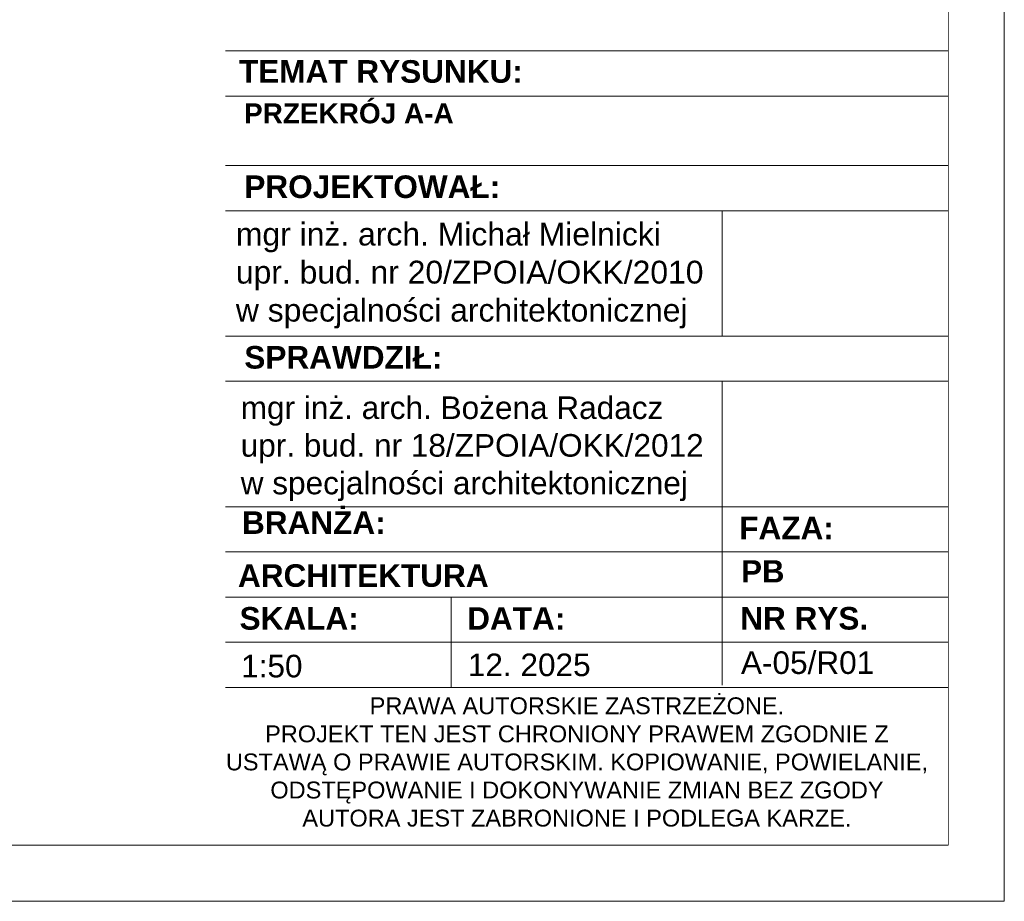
# Model space of a CAD drawing. Header units: millimetres. Extents: x 8949 to 18258, y -1077 to 30686.
# Tile 63 of 89: x 15004 to 15442, y 20999 to 21392. Entities that reach past the tile are written whole.
import ezdxf

# ---------------------------------------------------------------- set-up
doc = ezdxf.new("R2010")
doc.units = ezdxf.units.MM
doc.set_wipeout_variables(frame=1)
doc.layers.add('0A_TABELKA', color=7, linetype='Continuous', lineweight=0)
doc.layers.add('0Z_OPISY', color=7, linetype='Continuous', lineweight=9)
doc.styles.add('Arial', font='arial.ttf')

msp = doc.modelspace()

# ---------------------------------------------------------------- linework, layer by layer
at = {"layer": '0Z_OPISY'}
for points in [[(12242.45, 20999.24), (15442.45, 20999.24), (15442.45, 23099.24), (12242.45, 23099.24)], [(12267.45, 21024.24), (15417.45, 21024.24), (15417.45, 23074.24), (12267.45, 23074.24)]]:
    msp.add_lwpolyline(points, close=True, dxfattribs=at)

# ---------------------------------------------------------------- next in the draw order: wipeouts: each hides what was drawn before it
msp.add_wipeout([(15095.7, 21024.24), (15095.7, 21672.63), (15417.45, 21672.63), (15417.45, 21024.24)]).dxf.layer = '0A_TABELKA'

# ---------------------------------------------------------------- next in the draw order: linework, layer by layer
at = {"layer": '0A_TABELKA'}
for p, q in [((15095.7, 21377.81), (15417.45, 21377.81)), ((15095.7, 21357.7), (15417.45, 21357.7)), ((15095.7, 21326.8), (15417.45, 21326.8)), ((15095.7, 21306.69), (15417.45, 21306.69)), ((15095.7, 21250.87), (15417.45, 21250.87)), ((15095.7, 21230.76), (15417.45, 21230.76)), ((15316.91, 21230.76), (15316.91, 21095.52)), ((15095.7, 21174.93), (15417.45, 21174.93)), ((15095.7, 21174.93), (15417.45, 21174.93)), ((15095.7, 21154.83), (15417.45, 21154.83)), ((15095.7, 21134.72), (15417.45, 21134.72)), ((15196.25, 21134.72), (15196.25, 21094.5)), ((15095.7, 21114.61), (15417.45, 21114.61)), ((15095.7, 21094.5), (15417.45, 21094.5)), ((15417.45, 21024.24), (15095.7, 21024.24))]:
    msp.add_line(p, q, dxfattribs=at)
msp.add_lwpolyline([(15316.91, 21306.69), (15316.91, 21250.87)], dxfattribs=at)

# ---------------------------------------------------------------- next in the draw order: texts
at = {"layer": '0A_TABELKA', "style": 'Arial'}
for s, insert, char_height, width, attachment_point in [('{\\W1;\\fArial|b1|i0|c238|p34;TEMAT RYSUNKU:\\fArial Narrow|b1|i0|c238|p34;  }', (15101.73, 21373.73), 10.0547, 380.2601, 1), ('{\\fArial|b1|i0|c238|p34;PRZEKRÓJ A-A}', (15103.98, 21354.51), 8.91, 460.3901, 1), ('{\\fArial|b1|i0|c238|p34;\\W1;PROJEKTOWAŁ:}', (15104.13, 21322.41), 10.0547, 28.8912, 1), ('{\\W1;mgr inż. arch. Michał Mielnicki \\Pupr. bud. nr 20/ZPOIA/OKK/2010\\Pw specjalności architektonicznej}', (15100.36, 21301.36), 10.1562, 469.362, 1), ('{\\fArial|b1|i0|c238|p34;SPRAWDZIŁ:}', (15104.13, 21246.47), 10.0547, 28.8912, 1), ('{\\W1;mgr inż. arch. Bożena Radacz\\Pupr. bud. nr 18/ZPOIA/OKK/2012\\Pw specjalności architektonicznej}', (15102.52, 21224.02), 10.0547, 467.0676, 1), ('{\\fArial|b1|i0|c238|p34;\\H1.102x;\\W1;BRANŻA:\\P\\fArial|b0|i0|c238|p34;\\H0.90744x;\\W0.8;\\P         }', (15103.09, 21172.86), 9.1216, 26.0508, 1), ('{\\fArial|b1|i0|c238|p34;\\H1.102x;\\W1;FAZA:\\P\\fArial|b0|i0|c238|p34;\\H0.90744x;\\W0.8;\\P\\pxi1.9692; }', (15324.46, 21170.48), 9.1216, 14.3812, 1), ('{\\fArial|b1|i0|c238|p34;\\W1;ARCHITEKTURA}', (15101.31, 21149.3), 10.0547, 29.0235, 1), ('{\\fArial|b1|i0|c238|p34;PB}', (15325.36, 21151.1), 9.9, 29.0235, 1), ('{\\fArial|b1|i0|c238|p34;\\W1;SKALA:}', (15102, 21130.24), 10.0547, 10.2029, 1), ('{\\fArial|b1|i0|c238|p34;\\W1;DATA:}', (15203.34, 21130.18), 10.0547, 10.2029, 1), ('{\\fArial|b1|i0|c238|p34;\\H1.102x;\\W1;NR RYS.\\P\\fArial|b0|i0|c238|p34;\\H0.90744x;\\W0.8; \\P   }', (15324.9, 21130.27), 9.1216, 118.9575, 1), ('{\\W1;\\fArial|b0|i0|c161|p34;1:5\\fArial|b0|i0|c238|p34;0}', (15102.7, 21109), 10.0547, 29.0235, 1), ('{\\W1;PRAWA AUTORSKIE ZASTRZEŻONE.\\PPROJEKT TEN JEST CHRONIONY PRAWEM ZGODNIE Z USTAWĄ O PRAWIE AUTORSKIM. KOPIOWANIE, POWIELANIE, ODSTĘPOWANIE I DOKONYWANIE ZMIAN BEZ ZGODY AUTORA JEST ZABRONIONE I PODLEGA KARZE.}', (15252.2, 21061.24), 7.5, 313.6295, 5)]:
    msp.add_mtext(s, dxfattribs=dict(at, insert=insert, char_height=char_height, width=width, attachment_point=attachment_point))
at = {"layer": '0A_TABELKA', "color": 20, "true_color": 0xf93306, "char_height": 10.055, "attachment_point": 1, "style": 'Arial'}
for s, insert, width in [('A-05/R01', (15325.22, 21110.52), 29.0235), ('12. 2025', (15203.62, 21109.54), 134.321)]:
    msp.add_mtext(s, dxfattribs=dict(at, insert=insert, width=width))

doc.saveas('drawing.dxf')
